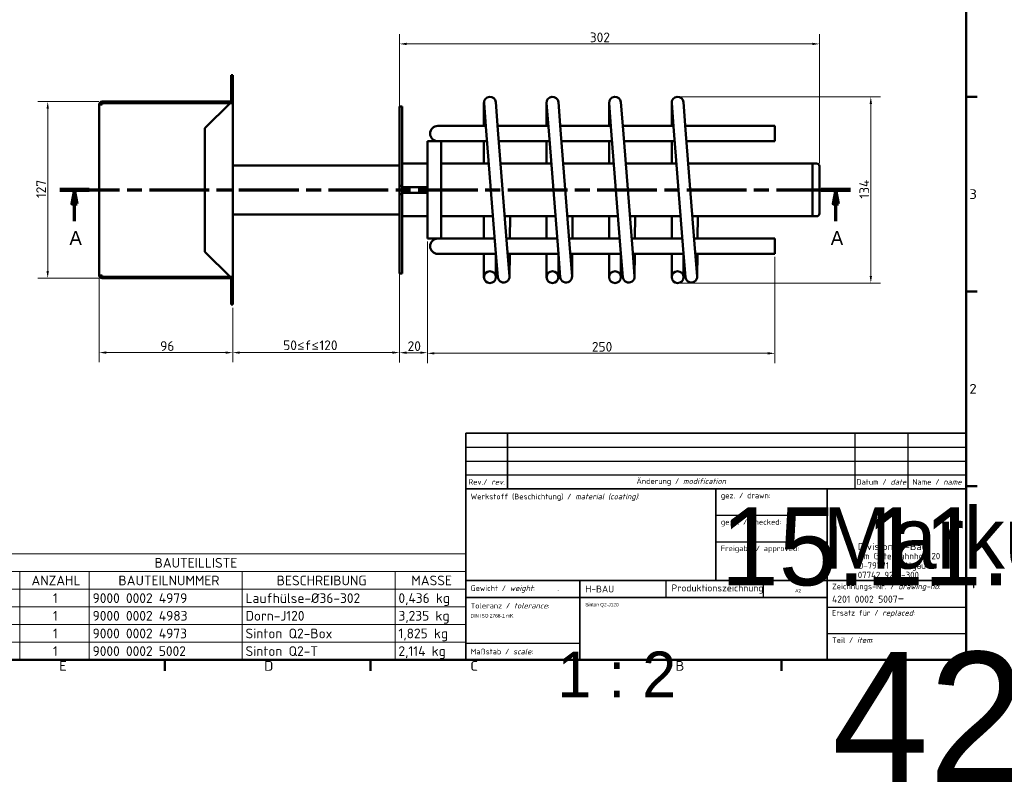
# Model space of a CAD drawing. Header units: millimetres. Extents: x 17 to 1977, y -74 to 835.
# Tile 3 of 5: x 492 to 1200, y -74 to 475. Entities that reach past the tile are written whole.
import ezdxf
from ezdxf.enums import TextEntityAlignment as Align

# ---------------------------------------------------------------- set-up
doc = ezdxf.new("R2018")
doc.units = ezdxf.units.MM
doc.header["$LTSCALE"] = 2
doc.linetypes.add('CHAIN', pattern=[0.3543, 0.2362, -0.0295, 0.0591, -0.0295])
for name, color, linetype, lineweight in [('Bemaßung', 7, 'Continuous', 15), ('Rahmen', 7, 'Continuous', 50), ('Schnittlinie', 7, 'CHAIN', 70), ('Sichtbar', 7, 'Continuous', 50), ('Symbol', 7, 'Continuous', 18), ('Titelblock', 7, 'Continuous', 30)]:
    doc.layers.add(name, color=color, linetype=linetype, lineweight=lineweight)
doc.styles.add('Notiztext (DIN)', font='isocpeur.ttf')
doc.styles.add('PohlCon Text gedehnt 110%', font='isocpeur.ttf', dxfattribs={"width": 1.1})
doc.styles.add('PohlCon Text normal (DIN)', font='isocpeur.ttf')
doc.styles.add('PohlCon Text Überschrift (DIN)', font='txt')
doc.styles.get("Standard").update_dxf_attribs({"font": 'isocpeur.ttf'})
doc.styles.add('Textstil14', font='isocpeur.ttf')
doc.dimstyles.new('POHLCON (DIN)', dxfattribs={"dimscale": 2, "dimtxt": 3.5, "dimasz": 2.55, "dimexe": 3.5, "dimexo": 1.1, "dimgap": 0.6, "dimtad": 1, "dimrnd": 1e-08, "dimtxsty": 'PohlCon Text normal (DIN)', "dimcen": 0.09, "dimdle": 10, "dimclrd": 256, "dimclre": 256, "dimclrt": 256, "dimadec": 1, "dimazin": 2, "dimtfac": 0.771429, "dimtmove": 0, "dimatfit": 3, "dimfxl": 1, "dimtolj": 1, "dimlwd": -1, "dimlwe": -1, "dimarcsym": 0})

# ---------------------------------------------------------------- blocks, each defined once
blk = doc.blocks.new('Ränder Vorgaberahmen')
at = {"layer": 'Rahmen'}
for p, q in [((586.5, 210), (590.4, 210)), ((586.5, 140), (590.4, 140)), ((586.5, 70), (590.4, 70)), ((298.25, 7.5), (298.25, 3.6)), ((372.19, 7.5), (372.19, 3.6)), ((446.12, 7.5), (446.12, 3.6)), ((520.06, 7.5), (520.06, 3.6))]:
    blk.add_line(p, q, dxfattribs=at)
at = {"layer": 'Rahmen', "flags": 128}
blk.add_lwpolyline([(12.5, 7.5), (12.5, 412.5), (586.5, 412.5), (586.5, 7.5), (12.5, 7.5)], dxfattribs=at)
at = {"layer": 'Symbol', "char_height": 3.5, "attachment_point": 7, "style": 'PohlCon Text gedehnt 110%'}
for s, insert in [('3', (587.63, 173.25)), ('2', (587.63, 103.25)), ('1', (588.02, 33.25)), ('E', (260.27, 3.6)), ('D', (334.01, 3.6)), ('C', (408.14, 3.6)), ('B', (481.89, 3.6)), ('A', (555.63, 3.6))]:
    blk.add_mtext(s, dxfattribs=dict(at, insert=insert))
blk = doc.blocks.new('Schriftfelder Schriftkopf PohlCon Fertigung_01')
at = {"layer": 'Titelblock', "lineweight": 35}
for p, q in [((98.36, 159.41), (98.36, 179.41)), ((98.36, 179.41), (278.36, 179.41)), ((113.36, 179.41), (113.36, 159.41)), ((278.36, 159.41), (98.36, 159.41)), ((98.36, 159.41), (98.36, 97.91)), ((188.36, 159.41), (188.36, 126.41)), ((228.36, 97.91), (228.36, 159.41)), ((278.36, 97.91), (278.36, 159.41)), ((98.36, 126.41), (278.36, 126.41)), ((139.36, 126.41), (139.36, 97.91)), ((228.36, 120.41), (98.36, 120.41)), ((98.36, 97.91), (278.36, 97.91))]:
    blk.add_line(p, q, dxfattribs=at)
at = {"layer": 'Titelblock', "lineweight": 25}
for p, q in [((238.36, 179.41), (238.36, 159.41)), ((257.36, 179.41), (257.36, 159.41)), ((98.36, 174.41), (278.36, 174.41)), ((98.36, 169.41), (278.36, 169.41)), ((98.36, 164.41), (278.36, 164.41)), ((188.36, 149.91), (228.36, 149.91)), ((188.36, 140.41), (228.36, 140.41)), ((170.36, 126.41), (170.36, 120.41)), ((205.36, 126.41), (205.36, 120.41)), ((228.36, 116.91), (278.36, 116.91)), ((228.36, 107.41), (278.36, 107.41)), ((98.36, 103.91), (139.36, 103.91))]:
    blk.add_line(p, q, dxfattribs=at)
at = {"layer": 'Titelblock'}
blk.add_line((278.36, 179.41), (278.36, 159.41), dxfattribs=at)
at = {"layer": 'Titelblock', "style": 'Textstil14'}
for s, p in [('gez. / drawn:', (190.11, 157.03)), ('gepr. / checked:', (190.13, 147.53)), ('Freigabe / approved:', (190.11, 138.03))]:
    blk.add_text(s, height=2, dxfattribs=at).set_placement(p, align=Align.MIDDLE_LEFT)
at = {"layer": 'Titelblock', "style": 'PohlCon Text normal (DIN)'}
for s, insert, char_height, attachment_point in [('\\fISOCPEUR|b0|i0;\\H2.0000;Rev./ \\fISOCPEUR|b0|i1;\\H2.0000;rev.', (105.86, 161.91), 2, 5), ('\\fISOCPEUR|b0|i0;\\H2.0000;Änderung / \\fISOCPEUR|b0|i1;\\H2.0000;modification', (175.86, 161.91), 2, 5), ('\\fISOCPEUR|b0|i0;\\H2.0000;Datum / \\fISOCPEUR|b0|i1;\\H2.0000;date', (247.86, 161.91), 2, 5), ('\\fISOCPEUR|b0|i0;\\H2.0000;Name / \\fISOCPEUR|b0|i1;\\H2.0000;name', (267.86, 161.91), 2, 5), ('\\fISOCPEUR|b0|i0;\\H2.0000;Werkstoff (Beschichtung) / \\fISOCPEUR|b0|i1;\\H2.0000;material (coating)\\fISOCPEUR|b0|i0;\\H2.0000;:', (100.11, 157.66), 2, 1), ('\\fISOCPEUR|b0|i0;\\H2.0000;Gewicht / \\fISOCPEUR|b0|i1;\\H2.0000;weight\\fISOCPEUR|b0|i0;\\H2.0000;:', (100.11, 123.41), 2, 4), ('\\fISOCPEUR|b0|i0;\\H2.5000;H-BAU', (141.36, 123.41), 2.5, 4), ('\\fISOCPEUR|b0|i0;\\H2.5000;Produktionszeichnung', (172.36, 123.41), 2.5, 4), ('\\fISOCPEUR|b0|i0;\\H2.0000;Zeichnungs-Nr. / \\fISOCPEUR|b0|i1;\\H2.0000;drawing-no\\fISOCPEUR|b0|i0;\\H2.0000;:', (230.11, 124.03), 2, 4), ('\\fISOCPEUR|b0|i0;\\H2.0000;Toleranz / \\fISOCPEUR|b0|i1;\\H2.0000;tolerance\\fISOCPEUR|b0|i0;\\H2.0000;:', (100.11, 118.41), 2, 1), ('\\fISOCPEUR|b0|i0;\\H2.0000;Ersatz für / \\fISOCPEUR|b0|i1;\\H2.0000;replaced\\fISOCPEUR|b0|i0;\\H2.0000;:', (230.11, 114.53), 2, 4), ('\\fISOCPEUR|b0|i0;\\H2.0000;Teil / \\fISOCPEUR|b0|i1;\\H2.0000;item\\fISOCPEUR|b0|i0;\\H2.0000;:', (230.11, 105.03), 2, 4), ('\\fISOCPEUR|b0|i0;\\H2.0000;Maßstab / \\fISOCPEUR|b0|i1;\\H2.0000;scale\\fISOCPEUR|b0|i0;\\H2.0000;:', (100.11, 100.91), 2, 4)]:
    blk.add_mtext(s, dxfattribs=dict(at, insert=insert, char_height=char_height, attachment_point=attachment_point))
at = {"layer": 'Titelblock', "attachment_point": 1, "style": 'PohlCon Text normal (DIN)'}
for s, insert, char_height, line_spacing_factor in [('\\fISOCPEUR|b0|i0;\\W1.10;\\H2.5000;Division H-Bau', (239.36, 139.91), 2.5, 0.3), ('\\fISOCPEUR|b0|i0;\\H2.3000;Am Güterbahnhof 20\\P\\fISOCPEUR|b0|i0;\\H2.3000;D-79771 Klettgau\\P\\fISOCPEUR|b0|i0;\\H2.3000;07742 9215-300', (239.36, 136.41), 2.3, 0.886957)]:
    blk.add_mtext(s, dxfattribs=dict(at, insert=insert, char_height=char_height, line_spacing_factor=line_spacing_factor))
at = {"layer": 'Titelblock', "insert": (230.11, 120.26), "char_height": 3.5, "width": 46.75, "attachment_point": 4, "style": 'PohlCon Text normal (DIN)'}
blk.add_mtext('\\fISOCPEUR|b0|i0;\\H2.5000;4201 0002 5007\\fISOCPEUR|b0|i0;\\H3.5000;-', dxfattribs=at)
at = {"layer": 'Titelblock', "lineweight": 30, "flags": 1}
blk.add_attdef('DATEINAME_UND_PFAD', text='', height=2, rotation=90, dxfattribs=at).set_placement((281.06, 98.86), align=Align.TOP_LEFT)
at = {"layer": 'Titelblock', "lineweight": 30, "flags": 104}
for tag, height, p in [('<Rev_3>', 2, (105.86, 176.91)), ('<Änderungsdatum_3>', 2, (247.86, 176.91)), ('<Änderung_3_Name>', 2, (267.86, 176.91)), ('<Rev_2>', 2, (105.86, 171.91)), ('<Änderungsdatum_2>', 2, (247.86, 171.91)), ('<Änderung_2_Name>', 2, (267.86, 171.91)), ('<Rev_1>', 2, (105.86, 166.91)), ('<Änderungsdatum_1>', 2, (247.86, 166.91)), ('<Änderung_1_Name>', 2, (267.86, 166.91)), ('MASSE\\P3;', 2, (131.36, 123.49)), ('Blattgröße', 2.5, (216.86, 123.41)), ('Anfänglicher_Ansichtsmaßstab', 2.5, (131.36, 100.91))]:
    blk.add_attdef(tag, text='', height=height, dxfattribs=at).set_placement(p, align=Align.MIDDLE_CENTER)
for tag, height, p in [('<Änderung_3>', 2, (115.11, 176.91)), ('<Änderung_2>', 2, (115.11, 171.91)), ('<Änderung_1>', 2, (115.11, 166.91)), ('ERSTELLUNGSDATUM', 2, (190.11, 152.76)), ('KONTROLLDATUM', 2, (190.11, 143.26)), ('GENEHM.DAT._KONSTR.', 2, (190.11, 133.76)), ('Ersatz_für', 2, (230.11, 110.26)), ('<Teil/Item>', 2.5, (230.11, 100.76))]:
    blk.add_attdef(tag, text='', height=height, dxfattribs=at).set_placement(p, align=Align.MIDDLE_LEFT)
for tag, height, p in [('MATERIAL', 2, (100.4, 153.11)), ('<Material_2_eingeben>', 2.2, (100.4, 149.01)), ('<Material_3_eingeben>', 2.2, (100.4, 144.91)), ('<Material_4_eingeben>', 2.2, (100.4, 139.91)), ('<Material_5_eingeben>', 2.2, (100.4, 135.61)), ('<Material_6_eingeben>', 2.2, (100.4, 131.31)), ('TITEL', 2.5, (141.36, 118.41)), ('<Toleranz_1>', 2, (100.11, 114.41)), ('<Titel_2_eingeben>', 2.5, (141.36, 114.41)), ('<Toleranz_2>', 2, (100.11, 110.91)), ('<Titel_3_eingeben>', 2.5, (141.36, 110.41)), ('<Toleranz_3>', 2, (100.11, 107.41)), ('<Titel_Englisch>', 2.25, (141.36, 106.11)), ('<Titel_2_Englisch>', 2.25, (141.36, 102.11))]:
    blk.add_attdef(tag, text='', height=height, dxfattribs=at).set_placement(p, align=Align.TOP_LEFT)
for tag, p in [('AUTOR', (226.86, 152.76)), ('KONTROLLIERT_VON', (226.86, 143.26)), ('KONSTR._GEN._VON', (226.86, 133.76))]:
    blk.add_attdef(tag, text='', height=2, dxfattribs=at).set_placement(p, align=Align.MIDDLE_RIGHT)
blk = doc.blocks.new('2DTransSchnitt0')
at = {"layer": 'Schnittlinie', "linetype": 'CHAIN', "ltscale": 45.46101}
blk.add_line((260.52, 176.51), (544.84, 176.51), dxfattribs=at)
at = {"layer": 'Schnittlinie', "linetype": 'Continuous', "lineweight": 140}
for p, q in [((260.52, 176.51), (271.02, 176.51)), ((534.33, 176.51), (544.84, 176.51))]:
    blk.add_line(p, q, dxfattribs=at)
at = {"layer": 'Schnittlinie', "linetype": 'Continuous'}
for p, q in [((265.77, 176.51), (264.77, 171.51)), ((265.77, 171.51), (265.77, 176.51)), ((266.77, 171.51), (265.77, 176.51)), ((539.59, 176.51), (538.59, 171.51)), ((539.59, 171.51), (539.59, 176.51)), ((540.59, 171.51), (539.59, 176.51)), ((264.77, 171.51), (266.77, 171.51)), ((265.77, 165.22), (265.77, 171.51)), ((538.59, 171.51), (540.59, 171.51)), ((539.59, 165.22), (539.59, 171.51))]:
    blk.add_line(p, q, dxfattribs=at)
at = {"layer": 'Schnittlinie', "linetype": 'Continuous', "flags": 128}
for points in [[(266.77, 171.51), (265.77, 176.51), (264.77, 171.51), (266.77, 171.51)], [(540.59, 171.51), (539.59, 176.51), (538.59, 171.51), (540.59, 171.51)]]:
    blk.add_lwpolyline(points, dxfattribs=at)
at = {"layer": 'Schnittlinie'}
for points in [[(266.77, 171.51), (265.77, 176.51), (264.77, 171.51), (266.77, 171.51)], [(540.59, 171.51), (539.59, 176.51), (538.59, 171.51), (540.59, 171.51)]]:
    blk.add_solid(points, dxfattribs=at)
at = {"layer": 'Schnittlinie', "char_height": 5, "attachment_point": 7, "style": 'PohlCon Text Überschrift (DIN)'}
for insert in [(263.97, 156.72), (537.78, 156.72)]:
    blk.add_mtext('A', dxfattribs=dict(at, insert=insert))
blk = doc.blocks.new('*D9')
at = {"layer": 'Bemaßung', "transparency": 16777216}
for p, q in [((765.38, 292.83), (765.38, 229.03)), ((645.38, 268.33), (645.38, 229.03)), ((650.48, 236.03), (760.28, 236.03))]:
    blk.add_line(p, q, dxfattribs=at)
for points in [[(650.48, 236.88), (650.48, 235.18), (645.38, 236.03)], [(760.28, 236.88), (760.28, 235.18), (765.38, 236.03)]]:
    blk.add_solid(points, dxfattribs=at)
at = {"layer": 'Defpoints', "color": 0, "transparency": 16777216}
for p in [(765.38, 295.03), (645.38, 270.53), (765.38, 236.03)]:
    blk.add_point(p, dxfattribs=at)
at = {"layer": 'Bemaßung', "transparency": 16777216, "insert": (681.69, 244.79), "char_height": 7, "attachment_point": 1, "style": 'PohlCon Text normal (DIN)'}
blk.add_mtext('\\A1;\\fISOCPEUR|b0|i0;50\\fCambria Math|b0|i0;≤\\fISOCPEUR|b0|i0;f\\fCambria Math|b0|i0;≤\\fISOCPEUR|b0|i0;120', dxfattribs=at)
blk = doc.blocks.new('*D10')
at = {"layer": 'Bemaßung', "transparency": 16777216}
for p, q in [((785.38, 315.83), (785.38, 228.97)), ((765.38, 292.83), (765.38, 228.97)), ((770.48, 235.97), (780.28, 235.97))]:
    blk.add_line(p, q, dxfattribs=at)
for points in [[(770.48, 236.82), (770.48, 235.12), (765.38, 235.97)], [(780.28, 236.82), (780.28, 235.12), (785.38, 235.97)]]:
    blk.add_solid(points, dxfattribs=at)
at = {"layer": 'Defpoints', "color": 0, "transparency": 16777216}
for p in [(785.38, 318.03), (765.38, 295.03), (785.38, 235.97)]:
    blk.add_point(p, dxfattribs=at)
at = {"layer": 'Bemaßung', "transparency": 16777216, "insert": (771.18, 244.17), "char_height": 7, "attachment_point": 1, "style": 'PohlCon Text normal (DIN)'}
blk.add_mtext('\\A1;20', dxfattribs=at)
blk = doc.blocks.new('*D11')
at = {"layer": 'Bemaßung', "transparency": 16777216}
for p, q in [((765.38, 413.23), (765.38, 465.03)), ((1067.38, 372.23), (1067.38, 465.03)), ((770.48, 458.03), (1062.28, 458.03))]:
    blk.add_line(p, q, dxfattribs=at)
for points in [[(770.48, 458.88), (770.48, 457.18), (765.38, 458.03)], [(1062.28, 458.88), (1062.28, 457.18), (1067.38, 458.03)]]:
    blk.add_solid(points, dxfattribs=at)
at = {"layer": 'Defpoints', "color": 0, "transparency": 16777216}
for p in [(1067.38, 458.03), (765.38, 411.03), (1067.38, 370.03)]:
    blk.add_point(p, dxfattribs=at)
at = {"layer": 'Bemaßung', "transparency": 16777216, "insert": (902.23, 466.23), "char_height": 7, "attachment_point": 1, "style": 'PohlCon Text normal (DIN)'}
blk.add_mtext('\\A1;302', dxfattribs=at)
blk = doc.blocks.new('*D15')
at = {"layer": 'Bemaßung', "transparency": 16777216}
for p, q in [((549.38, 289.33), (549.38, 229.03)), ((645.38, 268.33), (645.38, 229.03)), ((640.28, 236.03), (554.48, 236.03))]:
    blk.add_line(p, q, dxfattribs=at)
for points in [[(554.48, 236.88), (554.48, 235.18), (549.38, 236.03)], [(640.28, 236.88), (640.28, 235.18), (645.38, 236.03)]]:
    blk.add_solid(points, dxfattribs=at)
at = {"layer": 'Defpoints', "color": 0, "transparency": 16777216}
for p in [(549.38, 291.53), (645.38, 270.53), (549.38, 236.03)]:
    blk.add_point(p, dxfattribs=at)
at = {"layer": 'Bemaßung', "transparency": 16777216, "insert": (593.18, 244.23), "char_height": 7, "attachment_point": 1, "style": 'PohlCon Text normal (DIN)'}
blk.add_mtext('\\A1;96', dxfattribs=at)
blk = doc.blocks.new('*D16')
at = {"layer": 'Bemaßung', "transparency": 16777216}
for p, q in [((549.18, 416.53), (505.31, 416.53)), ((512.31, 294.63), (512.31, 411.43)), ((549.18, 289.53), (505.31, 289.53))]:
    blk.add_line(p, q, dxfattribs=at)
for points in [[(511.46, 411.43), (513.16, 411.43), (512.31, 416.53)], [(511.46, 294.63), (513.16, 294.63), (512.31, 289.53)]]:
    blk.add_solid(points, dxfattribs=at)
at = {"layer": 'Defpoints', "color": 0, "transparency": 16777216}
for p in [(512.31, 416.53), (551.38, 416.53), (551.38, 289.53)]:
    blk.add_point(p, dxfattribs=at)
at = {"layer": 'Bemaßung', "transparency": 16777216, "insert": (504.11, 347.08), "char_height": 7, "attachment_point": 1, "rotation": 90, "style": 'PohlCon Text normal (DIN)'}
blk.add_mtext('\\A1;127', dxfattribs=at)
blk = doc.blocks.new('BAUTEILLISTE')
at = {"layer": 'Symbol'}
for p, q in [((406.5, 45.59), (211.1, 45.59)), ((211.1, 45.59), (211.1, 39.24)), ((406.5, 45.59), (406.5, 39.24)), ((406.5, 39.24), (211.1, 39.24)), ((211.1, 39.24), (211.1, 32.89)), ((246.1, 39.24), (246.1, 32.89)), ((271.1, 39.24), (271.1, 32.89)), ((326.1, 39.24), (326.1, 32.89)), ((381.1, 39.24), (381.1, 32.89)), ((406.5, 39.24), (406.5, 32.89)), ((406.5, 32.89), (211.1, 32.89)), ((211.1, 32.89), (211.1, 7.5)), ((246.1, 32.89), (246.1, 7.5)), ((271.1, 32.89), (271.1, 7.5)), ((326.1, 32.89), (326.1, 7.5)), ((381.1, 32.89), (381.1, 7.5)), ((406.5, 32.89), (406.5, 7.5)), ((406.5, 26.55), (211.1, 26.55)), ((406.5, 20.2), (211.1, 20.2)), ((406.5, 13.85), (211.1, 13.85)), ((406.5, 7.5), (211.1, 7.5))]:
    blk.add_line(p, q, dxfattribs=at)
at = {"layer": 'Symbol', "char_height": 3.5, "attachment_point": 7, "style": 'Notiztext (DIN)'}
for s, insert in [('BAUTEILLISTE', (294.59, 40.67)), ('OBJEKT', (221.03, 34.32)), ('BESCHREIBUNG', (338.51, 34.32)), ('MASSE', (386.93, 34.32)), ('ANZAHL', (250.33, 34.32)), ('BAUTEILNUMMER', (281.59, 34.32)), ('1', (228.02, 27.97)), ('1', (258.02, 27.97)), ('9000 0002 4979', (272.3, 27.97)), ('Laufhülse-Ø36-302', (327.3, 27.97)), ('0,436 kg', (382.3, 26.92)), ('2', (227.68, 21.62)), ('1', (258.02, 21.62)), ('9000 0002 4983', (272.3, 21.62)), ('Dorn-J120', (327.3, 21.62)), ('3,235 kg', (382.3, 20.57)), ('3', (227.68, 15.27)), ('1', (258.02, 15.27)), ('9000 0002 4973', (272.3, 15.27)), ('Sinton Q2-Box', (327.3, 15.27)), ('1,825 kg', (382.3, 14.22)), ('4', (227.5, 8.92)), ('1', (258.02, 8.92)), ('9000 0002 5002', (272.3, 8.92)), ('Sinton Q2-T', (327.3, 8.92)), ('2,114 kg', (382.3, 7.88))]:
    blk.add_mtext(s, dxfattribs=dict(at, insert=insert))
blk = doc.blocks.new('*D24')
at = {"layer": 'Bemaßung', "transparency": 16777216}
for p, q in [((785.38, 315.83), (785.38, 228.5)), ((1035.38, 304.83), (1035.38, 228.5)), ((790.48, 235.5), (1030.28, 235.5))]:
    blk.add_line(p, q, dxfattribs=at)
for points in [[(790.48, 236.35), (790.48, 234.65), (785.38, 235.5)], [(1030.28, 236.35), (1030.28, 234.65), (1035.38, 235.5)]]:
    blk.add_solid(points, dxfattribs=at)
at = {"layer": 'Defpoints', "color": 0, "transparency": 16777216}
for p in [(785.38, 318.03), (1035.38, 307.03), (1035.38, 235.5)]:
    blk.add_point(p, dxfattribs=at)
at = {"layer": 'Bemaßung', "transparency": 16777216, "insert": (903.73, 243.7), "char_height": 7, "attachment_point": 1, "style": 'PohlCon Text normal (DIN)'}
blk.add_mtext('\\A1;250', dxfattribs=at)
blk = doc.blocks.new('*D25')
at = {"layer": 'Bemaßung', "transparency": 16777216}
for p, q in [((967.58, 420.03), (1111.38, 420.03)), ((1104.38, 291.13), (1104.38, 414.93)), ((967.58, 286.03), (1111.38, 286.03))]:
    blk.add_line(p, q, dxfattribs=at)
for points in [[(1103.53, 414.93), (1105.23, 414.93), (1104.38, 420.03)], [(1103.53, 291.13), (1105.23, 291.13), (1104.38, 286.03)]]:
    blk.add_solid(points, dxfattribs=at)
at = {"layer": 'Defpoints', "color": 0, "transparency": 16777216}
for p in [(965.38, 420.03), (1104.38, 420.03), (965.38, 286.03)]:
    blk.add_point(p, dxfattribs=at)
at = {"layer": 'Bemaßung', "transparency": 16777216, "insert": (1096.18, 346.73), "char_height": 7, "attachment_point": 1, "rotation": 90, "style": 'PohlCon Text normal (DIN)'}
blk.add_mtext('\\A1;134', dxfattribs=at)

msp = doc.modelspace()

# ---------------------------------------------------------------- linework, layer by layer
at = {"layer": 'Sichtbar'}
for p, q in [((645.378, 435.529), (644.378, 435.529)), ((644.378, 433.029), (644.378, 435.529)), ((644.378, 417.529), (644.378, 433.029)), ((645.448, 435.529), (645.378, 435.529)), ((645.378, 432.529), (645.378, 435.529)), ((645.378, 415.529), (645.378, 432.529)), ((645.448, 435.529), (645.448, 432.529)), ((645.448, 415.529), (645.448, 432.529)), ((549.378, 414.529), (551.378, 414.529)), ((549.378, 291.529), (549.378, 414.529)), ((643.378, 416.529), (551.378, 416.529)), ((551.378, 415.529), (642.878, 415.529)), ((551.378, 415.529), (551.378, 414.529)), ((625.448, 397.529), (643.448, 415.529)), ((643.378, 415.529), (642.878, 415.529)), ((643.448, 415.529), (643.378, 415.529)), ((643.448, 415.529), (645.377, 415.529)), ((645.448, 415.529), (645.377, 415.529)), ((645.448, 415.529), (645.448, 290.529)), ((767.378, 413.029), (765.378, 413.029)), ((765.378, 411.029), (765.378, 413.029)), ((765.378, 411.029), (765.378, 356.029)), ((767.378, 413.029), (767.378, 411.029)), ((767.378, 411.029), (767.378, 356.029)), ((826.128, 415.779), (826.128, 399.029)), ((826.141, 415.446), (827.71, 395.507)), ((836.184, 396.174), (834.615, 416.113)), ((871.128, 415.779), (871.128, 399.029)), ((871.141, 415.446), (872.71, 395.507)), ((881.184, 396.174), (879.615, 416.113)), ((916.128, 415.779), (916.128, 399.029)), ((916.141, 415.446), (917.71, 395.507)), ((926.184, 396.174), (924.615, 416.113)), ((961.128, 415.779), (961.128, 399.029)), ((961.141, 415.446), (962.71, 395.507)), ((971.184, 396.174), (969.615, 416.113)), ((625.448, 308.529), (625.448, 397.529)), ((765.378, 403.029), (765.308, 403.029)), ((765.308, 303.029), (765.308, 403.029)), ((817.878, 399.029), (792.878, 399.029)), ((827.433, 399.029), (817.878, 399.029)), ((872.433, 399.029), (835.959, 399.029)), ((917.433, 399.029), (880.959, 399.029)), ((962.433, 399.029), (925.959, 399.029)), ((1035.378, 399.029), (970.959, 399.029)), ((1035.378, 399.029), (1035.378, 388.029)), ((834.418, 310.271), (827.71, 395.507)), ((842.892, 310.938), (836.184, 396.174)), ((879.418, 310.271), (872.71, 395.507)), ((887.892, 310.938), (881.184, 396.174)), ((924.418, 310.271), (917.71, 395.507)), ((932.892, 310.938), (926.184, 396.174)), ((969.418, 310.271), (962.71, 395.507)), ((977.892, 310.938), (971.184, 396.174)), ((785.378, 318.029), (785.378, 388.029)), ((785.378, 388.029), (795.378, 388.029)), ((795.378, 388.029), (795.378, 318.029)), ((795.378, 388.029), (817.878, 388.029)), ((828.299, 388.029), (817.878, 388.029)), ((826.128, 388.029), (826.128, 372.029)), ((873.299, 388.029), (836.825, 388.029)), ((871.128, 388.029), (871.128, 372.029)), ((918.299, 388.029), (881.825, 388.029)), ((916.128, 388.029), (916.128, 372.029)), ((963.299, 388.029), (926.825, 388.029)), ((961.128, 388.029), (961.128, 372.029)), ((1035.378, 388.029), (971.825, 388.029)), ((549.378, 378.029), (549.278, 378.029)), ((549.278, 328.029), (549.278, 378.029)), ((645.448, 370.629), (765.308, 370.629)), ((785.378, 372.029), (767.378, 372.029)), ((829.558, 372.029), (795.378, 372.029)), ((874.558, 372.029), (838.084, 372.029)), ((919.558, 372.029), (883.084, 372.029)), ((964.558, 372.029), (928.084, 372.029)), ((1062.378, 372.029), (973.084, 372.029)), ((1062.378, 334.029), (1062.378, 372.029)), ((1062.378, 334.029), (1062.378, 372.029)), ((1062.378, 372.029), (1065.378, 372.029)), ((1067.378, 370.029), (1067.378, 336.029)), ((765.378, 353.029), (765.378, 356.029)), ((765.378, 356.029), (767.378, 356.029)), ((767.378, 356.029), (767.378, 353.029)), ((767.378, 355.029), (784.842, 355.029)), ((784.842, 355.029), (784.842, 351.029)), ((767.378, 353.029), (765.378, 353.029)), ((765.378, 350.029), (765.378, 353.029)), ((767.378, 350.029), (765.378, 350.029)), ((765.378, 350.029), (765.378, 295.029)), ((767.378, 353.029), (767.378, 350.029)), ((767.378, 351.029), (784.842, 351.029)), ((767.378, 350.029), (767.378, 295.029)), ((645.448, 335.429), (765.308, 335.429)), ((785.378, 334.029), (767.378, 334.029)), ((832.548, 334.029), (795.378, 334.029)), ((826.128, 334.029), (826.128, 318.029)), ((877.548, 334.029), (841.075, 334.029)), ((844.853, 334.029), (844.713, 318.029)), ((871.128, 334.029), (871.128, 318.029)), ((922.548, 334.029), (886.075, 334.029)), ((889.853, 334.029), (889.713, 318.029)), ((916.128, 334.029), (916.128, 318.029)), ((967.548, 334.029), (931.075, 334.029)), ((934.853, 334.029), (934.713, 318.029)), ((961.128, 334.029), (961.128, 318.029)), ((1062.378, 334.029), (976.075, 334.029)), ((979.853, 334.029), (979.713, 318.029)), ((1062.378, 334.029), (1065.378, 334.029)), ((549.378, 328.029), (549.278, 328.029)), ((785.378, 318.029), (795.378, 318.029)), ((817.878, 318.029), (795.378, 318.029)), ((833.808, 318.029), (817.878, 318.029)), ((878.808, 318.029), (842.334, 318.029)), ((923.808, 318.029), (887.334, 318.029)), ((968.808, 318.029), (932.334, 318.029)), ((1035.378, 318.029), (977.334, 318.029)), ((1035.378, 318.029), (1035.378, 307.029)), ((643.448, 290.529), (625.448, 308.529)), ((792.878, 307.029), (817.878, 307.029)), ((834.673, 307.029), (817.878, 307.029)), ((826.128, 307.029), (826.128, 290.279)), ((834.418, 310.271), (835.987, 290.333)), ((834.628, 290.279), (834.628, 307.029)), ((844.461, 290.999), (842.892, 310.938)), ((879.673, 307.029), (843.2, 307.029)), ((844.474, 290.629), (844.617, 307.029)), ((871.128, 307.029), (871.128, 290.279)), ((879.418, 310.271), (880.987, 290.333)), ((879.628, 290.279), (879.628, 307.029)), ((889.461, 290.999), (887.892, 310.938)), ((924.673, 307.029), (888.2, 307.029)), ((889.474, 290.629), (889.617, 307.029)), ((916.128, 307.029), (916.128, 290.279)), ((924.418, 310.271), (925.987, 290.333)), ((924.628, 290.279), (924.628, 307.029)), ((934.461, 290.999), (932.892, 310.938)), ((969.673, 307.029), (933.2, 307.029)), ((934.474, 290.629), (934.617, 307.029)), ((961.128, 307.029), (961.128, 290.279)), ((969.418, 310.271), (970.987, 290.333)), ((969.628, 290.279), (969.628, 307.029)), ((979.461, 290.999), (977.892, 310.938)), ((1035.378, 307.029), (978.2, 307.029)), ((979.474, 290.629), (979.617, 307.029)), ((765.378, 303.029), (765.308, 303.029)), ((551.378, 291.529), (549.378, 291.529)), ((551.378, 291.529), (551.378, 290.529)), ((642.878, 290.529), (551.378, 290.529)), ((643.378, 290.529), (642.878, 290.529)), ((643.378, 290.529), (643.448, 290.529)), ((645.377, 290.529), (643.448, 290.529)), ((645.377, 290.529), (645.448, 290.529)), ((645.378, 290.529), (645.378, 273.529)), ((645.448, 273.529), (645.448, 290.529)), ((765.378, 293.029), (765.378, 295.029)), ((765.378, 293.029), (767.378, 293.029)), ((767.378, 295.029), (767.378, 293.029)), ((551.378, 289.529), (643.378, 289.529)), ((644.378, 288.529), (644.378, 273.029)), ((644.378, 270.529), (644.378, 273.029)), ((644.378, 270.529), (645.378, 270.529)), ((645.378, 270.529), (645.378, 273.529)), ((645.378, 270.529), (645.448, 270.529)), ((645.448, 273.529), (645.448, 270.529))]:
    msp.add_line(p, q, dxfattribs=at)
for centre in [(830.378, 290.279), (875.378, 290.279), (920.378, 290.279), (965.378, 290.279)]:
    msp.add_circle(centre, 4.25, dxfattribs=at)
for centre, radius, start, end in [((830.378, 415.779), 4.25, 4.5, 184.5), ((875.378, 415.779), 4.25, 4.5, 184.5), ((920.378, 415.779), 4.25, 4.5, 184.5), ((965.378, 415.779), 4.25, 4.5, 184.5), ((551.378, 414.529), 2, 90, 180), ((551.378, 414.529), 1, 90, 180), ((642.878, 413.029), 2.5, 78.08526, 90), ((643.378, 417.529), 2, 270, 0), ((643.378, 417.529), 1, 270, 0), ((792.878, 393.529), 5.5, 90, 270), ((1065.378, 370.029), 2, 0, 90), ((781.378, 353.029), 4, 330, 30), ((1065.378, 336.029), 2, 270, 0), ((792.878, 312.529), 5.5, 90, 270), ((551.378, 291.529), 2, 180, 270), ((551.378, 291.529), 1, 180, 270), ((642.878, 293.029), 2.5, 270, 281.91474), ((643.378, 288.529), 2, 0, 90), ((840.224, 290.666), 4.25, 184.5, 4.5), ((885.224, 290.666), 4.25, 184.5, 4.5), ((930.224, 290.666), 4.25, 184.5, 4.5), ((975.224, 290.666), 4.25, 184.5, 4.5), ((643.378, 288.529), 1, 0, 90)]:
    msp.add_arc(centre, radius, start, end, dxfattribs=at)

# ---------------------------------------------------------------- block references
at = {"xscale": 2, "yscale": 2, "zscale": 2}
msp.add_blockref('Ränder Vorgaberahmen', (0, 0), dxfattribs=at)
ref = msp.add_blockref('Schriftfelder Schriftkopf PohlCon Fertigung_01', (616.276, -180.82), dxfattribs=dict(xscale=2, yscale=2, zscale=2))
lines = msp.add_mtext('A2', dxfattribs={"layer": 'Titelblock', "insert": (1050, 66), "char_height": 2.5, "attachment_point": 1})
ref.add_attrib('Blattgröße', '', (1050, 66), dxfattribs={"flags": 104}).embed_mtext(lines)
lines = msp.add_mtext('Sinton Q2-J120', dxfattribs={"layer": 'Titelblock', "insert": (899, 56), "char_height": 2.5, "attachment_point": 1})
ref.add_attrib('TITEL', '', (899, 56), dxfattribs={"flags": 104}).embed_mtext(lines)
lines = msp.add_mtext('15.11.2022', dxfattribs={"layer": 'Titelblock', "insert": (996.5, 124.7), "char_height": 56.0477, "attachment_point": 1})
ref.add_attrib('ERSTELLUNGSDATUM', '', (996.5, 124.7), dxfattribs={"flags": 104}).embed_mtext(lines)
lines = msp.add_mtext('Markus.Niemann', dxfattribs={"layer": 'Titelblock', "insert": (1070, 124.7), "char_height": 44.00887, "attachment_point": 1})
ref.add_attrib('AUTOR', '', (1070, 124.7), dxfattribs={"flags": 104}).embed_mtext(lines)
lines = msp.add_mtext('1 : 2', dxfattribs={"layer": 'Titelblock', "insert": (879, 21), "char_height": 32.8238, "attachment_point": 1})
ref.add_attrib('Anfänglicher_Ansichtsmaßstab', '', (879, 21), dxfattribs={"flags": 104}).embed_mtext(lines)
lines = msp.add_mtext('-', dxfattribs={"layer": 'Titelblock', "insert": (879, 66.168), "char_height": 2.5, "attachment_point": 1})
ref.add_attrib('MASSE\\P3;', '', (879, 66.168), dxfattribs={"flags": 104}).embed_mtext(lines)
lines = msp.add_mtext('4201 0002 5007', dxfattribs={"layer": 'Titelblock', "insert": (1076.5, 20.7), "char_height": 93.5, "attachment_point": 1})
ref.add_attrib('<Teil/Item>', '', (1076.5, 20.7), dxfattribs={"flags": 104}).embed_mtext(lines)
lines = msp.add_mtext('DIN ISO 2768-1 mK', dxfattribs={"layer": 'Titelblock', "insert": (816.5, 48), "char_height": 2.5, "attachment_point": 1})
ref.add_attrib('<Toleranz_1>', '', (816.5, 48), dxfattribs={"flags": 104}).embed_mtext(lines)
at = {"layer": 'Schnittlinie', "xscale": 2, "yscale": 2, "zscale": 2}
msp.add_blockref('2DTransSchnitt0', (0, 0), dxfattribs=at)
at = {"layer": 'Symbol', "xscale": 2, "yscale": 2, "zscale": 2}
msp.add_blockref('BAUTEILLISTE', (0, 0), dxfattribs=at)

# ---------------------------------------------------------------- dimensions: what is measured, and where the dimension line sits
at = {"layer": 'Bemaßung'}
for base, p1, p2, angle, picture, middle in [((1067.378, 458.029), (765.378, 411.029), (1067.378, 370.029), 180, '*D11', (908.878, 458.029)), ((1104.378, 420.029), (965.378, 286.029), (965.378, 420.029), 90, '*D25', (1104.378, 353.029)), ((512.31, 416.529), (551.378, 289.529), (551.378, 416.529), 270, '*D16', (512.31, 353.029)), ((785.378, 235.973), (765.378, 295.029), (785.378, 318.029), 180, '*D10', (775.378, 235.973))]:
    dim = msp.add_linear_dim(base=base, p1=p1, p2=p2, angle=angle, dimstyle='POHLCON (DIN)', override={"dimgap": 0.6, "dimdec": 2, "dimtol": 0, "dimlim": 0, "dimtp": 0, "dimtm": 0, "dimtdec": 2, "dimtofl": 0, "dimatfit": 1}, dxfattribs=at)
    dim.commit()
    dim.dimension.update_dxf_attribs({"geometry": picture, "text_midpoint": middle, "dimtype": 160})
for base, p1, p2, picture, middle in [((1035.378, 235.503), (785.378, 318.029), (1035.378, 307.029), '*D24', (910.378, 235.503)), ((549.378, 236.029), (645.378, 270.529), (549.378, 291.529), '*D15', (597.378, 236.029))]:
    dim = msp.add_linear_dim(base=base, p1=p1, p2=p2, dimstyle='POHLCON (DIN)', override={"dimgap": 0.6, "dimdec": 2, "dimtol": 0, "dimlim": 0, "dimtp": 0, "dimtm": 0, "dimtdec": 2, "dimtofl": 0, "dimatfit": 1}, dxfattribs=at)
    dim.commit()
    dim.dimension.update_dxf_attribs({"geometry": picture, "text_midpoint": middle, "dimtype": 160})
dim = msp.add_linear_dim(base=(765.378, 236.029), p1=(645.378, 270.529), p2=(765.378, 295.029), angle=180, text='\\fISOCPEUR|b0|i0;50\\fCambria Math|b0|i0;≤\\fISOCPEUR|b0|i0;f\\fCambria Math|b0|i0;≤\\fISOCPEUR|b0|i0;<>', dimstyle='POHLCON (DIN)', override={"dimgap": 0.6, "dimdec": 2, "dimtol": 0, "dimlim": 0, "dimtp": 0, "dimtm": 0, "dimtdec": 2, "dimtofl": 0, "dimatfit": 1}, dxfattribs=at)
dim.commit()
dim.dimension.update_dxf_attribs({"geometry": '*D9', "text_midpoint": (702.419, 236.029), "dimtype": 160})

doc.saveas('drawing.dxf')
